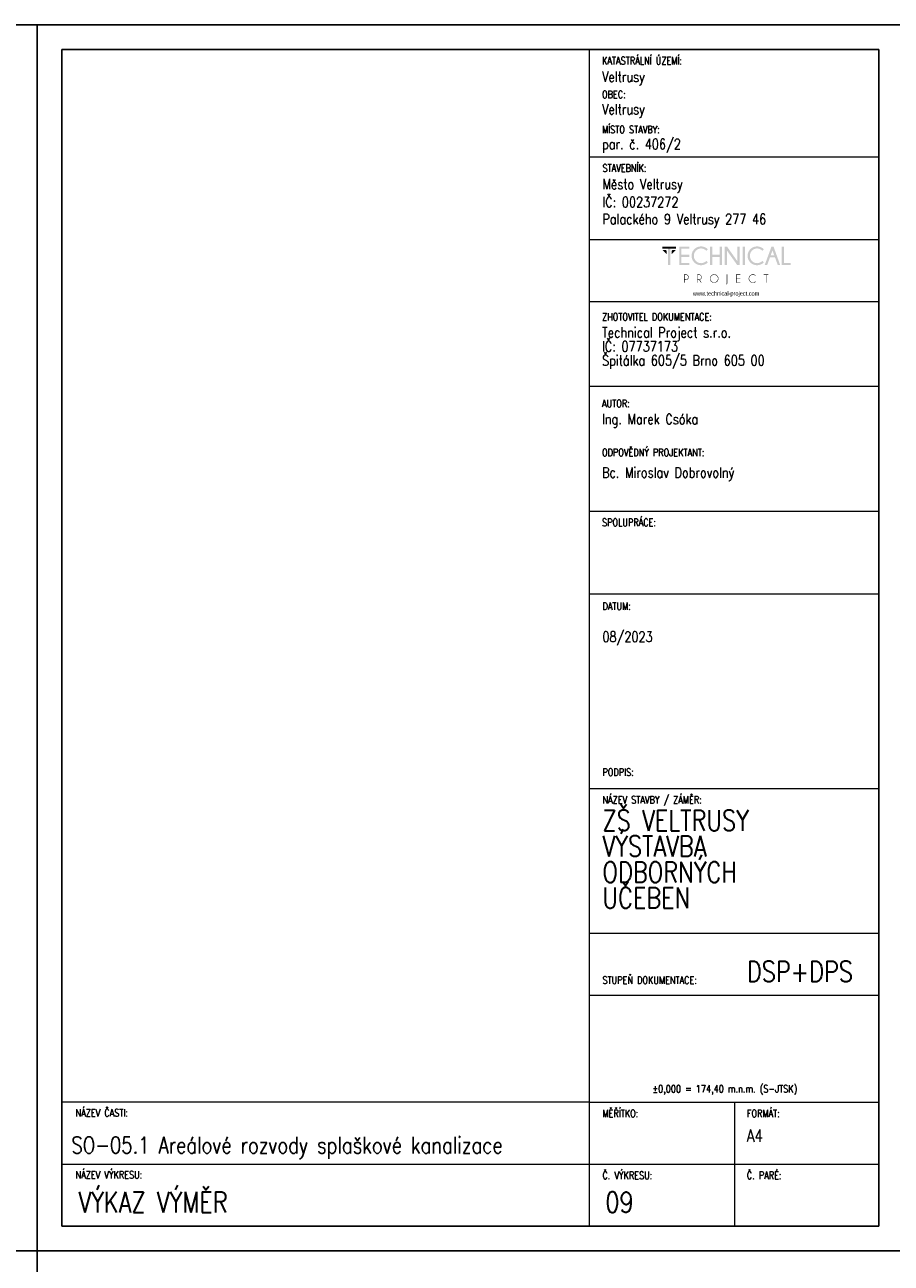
# Model space of a CAD drawing. Header units: millimetres. Extents: x -744 to 2301, y 2052 to 2943.
# Tile 30 of 31: x 1878 to 2088, y 2643 to 2943. Entities that reach past the tile are written whole.
import ezdxf

# ---------------------------------------------------------------- set-up
doc = ezdxf.new("R2010")
doc.units = ezdxf.units.MM
doc.header["$MEASUREMENT"] = 0
doc.layers.add('NETISK', color=7, linetype='Continuous', plot=False)
doc.layers.add('TP_01_Rozpiska', color=7, linetype='Continuous', lineweight=5)
doc.layers.add('Znojmoprojekt - Popisy.Znojmoprojekt', color=7, linetype='Continuous')
doc.styles.add('GENERATED_STYLE_4', font='arial.ttf')
doc.styles.add('ROMANS', font='romans.shx', dxfattribs={"width": 0.8})

# ---------------------------------------------------------------- blocks, each defined once
blk = doc.blocks.new('*U24')
for p, q in [((-210, 291), (-210, 297)), ((-204, 297), (-210, 297)), ((0, 297), (-210, 297)), ((-210, 297), (-210, 0)), ((0, 0), (0, 297)), ((-6, 297), (0, 297)), ((-6, 291), (-204, 291)), ((-204, 291), (-204, 6)), ((-6, 6), (-6, 291)), ((-210, 6), (-210, 0)), ((-204, 6), (-6, 6)), ((-210, 0), (0, 0))]:
    blk.add_line(p, q)
blk = doc.blocks.new('A$C01D51CA2')
at = {"layer": 'TP_01_Rozpiska'}
for points in [[(-45.09, 17.59), (-45.09, 16.91), (-40.45, 16.91), (-40.45, 17.59)], [(-43.15, 17.03), (-43.15, 11.39), (-42.38, 11.39), (-42.38, 17.03)], [(-36.03, 17.59), (-36.03, 16.91), (-38.63, 16.91), (-38.63, 14.83), (-36.03, 14.83), (-36.03, 14.15), (-38.63, 14.15), (-38.63, 12.08), (-36.03, 12.08), (-36.03, 11.39), (-39.4, 11.39), (-39.4, 17.59)], [(-28.26, 14.15), (-28.26, 11.39), (-29.05, 11.39), (-29.05, 17.59), (-28.26, 17.59), (-28.26, 14.83), (-25.73, 14.83), (-25.73, 17.59), (-24.94, 17.59), (-24.94, 11.39), (-25.73, 11.39), (-25.73, 14.15)], [(-23.29, 17.59), (-19.78, 12.64), (-19.78, 17.59), (-19, 17.59), (-19, 11.39), (-19.86, 11.39), (-23.29, 16.22), (-23.29, 11.39), (-24.07, 11.39), (-24.07, 17.59)], [(-18, 17.59), (-18, 11.39), (-17.23, 11.39), (-17.23, 17.59)], [(-4.92, 11.41), (-4.92, 17.59), (-4.14, 17.59), (-4.14, 12.08), (-1.91, 12.08), (-1.91, 11.41)], [(-45.09, 16.5), (-43.58, 14.97), (-43.58, 16.09), (-43.97, 16.5)], [(-40.45, 16.5), (-41.97, 14.97), (-41.97, 16.09), (-41.57, 16.5)], [(-18.85, 8.23), (-18.85, 8.07), (-20.1, 8.07), (-20.1, 6.92), (-18.85, 6.92), (-18.85, 6.76), (-20.1, 6.76), (-20.1, 5.6), (-18.85, 5.6), (-18.85, 5.44), (-20.25, 5.44), (-20.25, 8.23)], [(-10.06, 8.07), (-10.06, 5.44), (-10.22, 5.44), (-10.22, 8.07), (-10.93, 8.07), (-10.93, 8.23), (-9.35, 8.23), (-9.35, 8.07)]]:
    blk.add_hatch(color=256, dxfattribs=at).paths.add_polyline_path(points)
h = blk.add_hatch(color=256, dxfattribs=at)
edge = h.paths.add_edge_path()
edge.add_line((-30.26, 12.76), (-29.72, 12.28))
edge.add_spline(control_points=[(-29.72, 12.28), (-30.41, 11.65), (-31.18, 11.32), (-32.02, 11.32), (-32.02, 11.32), (-32.93, 11.32), (-33.68, 11.64), (-34.31, 12.26), (-34.31, 12.26), (-34.93, 12.89), (-35.23, 13.63), (-35.23, 14.5), (-35.23, 14.5), (-35.23, 15.35), (-34.93, 16.09), (-34.31, 16.72), (-34.31, 16.72), (-33.68, 17.36), (-32.93, 17.67), (-32.02, 17.67), (-32.02, 17.67), (-31.18, 17.67), (-30.41, 17.34), (-29.72, 16.7)], knot_values=[0, 0, 0, 0, 0.041667, 0.041667, 0.041667, 0.041767, 0.083333, 0.083333, 0.083333, 0.083433, 0.125, 0.125, 0.125, 0.1251, 0.166667, 0.166667, 0.166667, 0.166767, 0.208333, 0.208333, 0.208333, 0.208433, 1, 1, 1, 1], degree=3, periodic=0)
edge.add_line((-29.72, 16.7), (-30.26, 16.22))
edge.add_spline(control_points=[(-30.26, 16.22), (-30.82, 16.73), (-31.41, 16.98), (-32.02, 16.98), (-32.02, 16.98), (-32.68, 16.98), (-33.25, 16.73), (-33.73, 16.26), (-33.73, 16.26), (-34.21, 15.78), (-34.45, 15.19), (-34.45, 14.5), (-34.45, 14.5), (-34.45, 13.79), (-34.21, 13.22), (-33.73, 12.72), (-33.73, 12.72), (-33.25, 12.25), (-32.68, 12.02), (-32.02, 12.02), (-32.02, 12.02), (-31.41, 12.02), (-30.82, 12.26), (-30.26, 12.76)], knot_values=[0, 0, 0, 0, 0.041667, 0.041667, 0.041667, 0.041767, 0.083333, 0.083333, 0.083333, 0.083433, 0.125, 0.125, 0.125, 0.1251, 0.166667, 0.166667, 0.166667, 0.166767, 0.208333, 0.208333, 0.208333, 0.208433, 1, 1, 1, 1], degree=3, periodic=0)
h = blk.add_hatch(color=256, dxfattribs=at)
edge = h.paths.add_edge_path()
edge.add_line((-11.41, 12.76), (-10.87, 12.28))
edge.add_spline(control_points=[(-10.87, 12.28), (-11.56, 11.65), (-12.33, 11.32), (-13.17, 11.32), (-13.17, 11.32), (-14.07, 11.32), (-14.83, 11.64), (-15.45, 12.26), (-15.45, 12.26), (-16.08, 12.89), (-16.37, 13.63), (-16.37, 14.5), (-16.37, 14.5), (-16.37, 15.35), (-16.08, 16.09), (-15.45, 16.72), (-15.45, 16.72), (-14.83, 17.36), (-14.07, 17.67), (-13.17, 17.67), (-13.17, 17.67), (-12.33, 17.67), (-11.56, 17.34), (-10.87, 16.7)], knot_values=[0, 0, 0, 0, 0.041667, 0.041667, 0.041667, 0.041767, 0.083333, 0.083333, 0.083333, 0.083433, 0.125, 0.125, 0.125, 0.1251, 0.166667, 0.166667, 0.166667, 0.166767, 0.208333, 0.208333, 0.208333, 0.208433, 1, 1, 1, 1], degree=3, periodic=0)
edge.add_line((-10.87, 16.7), (-11.41, 16.22))
edge.add_spline(control_points=[(-11.41, 16.22), (-11.97, 16.73), (-12.56, 16.98), (-13.17, 16.98), (-13.17, 16.98), (-13.82, 16.98), (-14.4, 16.73), (-14.88, 16.26), (-14.88, 16.26), (-15.35, 15.78), (-15.6, 15.19), (-15.6, 14.5), (-15.6, 14.5), (-15.6, 13.79), (-15.35, 13.22), (-14.88, 12.72), (-14.88, 12.72), (-14.4, 12.25), (-13.82, 12.02), (-13.17, 12.02), (-13.17, 12.02), (-12.56, 12.02), (-11.97, 12.26), (-11.41, 12.76)], knot_values=[0, 0, 0, 0, 0.041667, 0.041667, 0.041667, 0.041767, 0.083333, 0.083333, 0.083333, 0.083433, 0.125, 0.125, 0.125, 0.1251, 0.166667, 0.166667, 0.166667, 0.166767, 0.208333, 0.208333, 0.208333, 0.208433, 1, 1, 1, 1], degree=3, periodic=0)
h = blk.add_hatch(color=256, dxfattribs=at)
h.paths.add_polyline_path([(-7.4, 14.65), (-7.99, 16.29), (-8.6, 14.65)])
h.paths.add_polyline_path([(-7.64, 17.59), (-5.41, 11.41), (-6.21, 11.41), (-7.15, 13.97), (-8.83, 13.97), (-9.78, 11.41), (-10.6, 11.41), (-8.33, 17.59)])
h = blk.add_hatch(color=256, dxfattribs=at)
edge = h.paths.add_edge_path()
edge.add_line((-37.56, 8.07), (-37.56, 6.57))
edge.add_line((-37.56, 6.57), (-37.08, 6.57))
edge.add_spline(control_points=[(-37.08, 6.57), (-36.89, 6.57), (-36.71, 6.64), (-36.56, 6.79), (-36.56, 6.79), (-36.41, 6.94), (-36.34, 7.12), (-36.34, 7.33), (-36.34, 7.33), (-36.34, 7.53), (-36.41, 7.71), (-36.56, 7.86), (-36.56, 7.86), (-36.71, 8), (-36.89, 8.07), (-37.08, 8.07)], knot_values=[0, 0, 0, 0, 0.0625, 0.0625, 0.0625, 0.0626, 0.125, 0.125, 0.125, 0.1251, 0.1875, 0.1875, 0.1875, 0.1876, 1, 1, 1, 1], degree=3, periodic=0)
edge.add_line((-37.08, 8.07), (-37.56, 8.07))
edge = h.paths.add_edge_path()
edge.add_line((-37.56, 6.41), (-37.56, 5.44))
edge.add_line((-37.56, 5.44), (-37.73, 5.44))
edge.add_line((-37.73, 5.44), (-37.73, 8.23))
edge.add_line((-37.73, 8.23), (-36.99, 8.23))
edge.add_spline(control_points=[(-36.99, 8.23), (-36.77, 8.2), (-36.59, 8.12), (-36.44, 7.97), (-36.44, 7.97), (-36.28, 7.79), (-36.18, 7.58), (-36.18, 7.33), (-36.18, 7.33), (-36.18, 7.07), (-36.28, 6.85), (-36.44, 6.67), (-36.44, 6.67), (-36.62, 6.51), (-36.84, 6.41), (-37.08, 6.41)], knot_values=[0, 0, 0, 0, 0.0625, 0.0625, 0.0625, 0.0626, 0.125, 0.125, 0.125, 0.1251, 0.1875, 0.1875, 0.1875, 0.1876, 1, 1, 1, 1], degree=3, periodic=0)
edge.add_line((-37.08, 6.41), (-37.56, 6.41))
h = blk.add_hatch(color=256, dxfattribs=at)
edge = h.paths.add_edge_path()
edge.add_line((-33.17, 8.07), (-33.17, 6.57))
edge.add_line((-33.17, 6.57), (-32.71, 6.57))
edge.add_spline(control_points=[(-32.71, 6.57), (-32.5, 6.57), (-32.32, 6.64), (-32.17, 6.79), (-32.17, 6.79), (-32.02, 6.94), (-31.96, 7.12), (-31.96, 7.33), (-31.96, 7.33), (-31.96, 7.53), (-32.02, 7.71), (-32.17, 7.86), (-32.17, 7.86), (-32.32, 8), (-32.5, 8.07), (-32.71, 8.07)], knot_values=[0, 0, 0, 0, 0.0625, 0.0625, 0.0625, 0.0626, 0.125, 0.125, 0.125, 0.1251, 0.1875, 0.1875, 0.1875, 0.1876, 1, 1, 1, 1], degree=3, periodic=0)
edge.add_line((-32.71, 8.07), (-33.17, 8.07))
edge = h.paths.add_edge_path()
edge.add_line((-32.66, 6.41), (-33.17, 6.41))
edge.add_line((-33.17, 6.41), (-33.17, 5.44))
edge.add_line((-33.17, 5.44), (-33.34, 5.44))
edge.add_line((-33.34, 5.44), (-33.34, 8.23))
edge.add_line((-33.34, 8.23), (-32.61, 8.23))
edge.add_spline(control_points=[(-32.61, 8.23), (-32.4, 8.2), (-32.22, 8.12), (-32.07, 7.97), (-32.07, 7.97), (-31.89, 7.79), (-31.79, 7.58), (-31.79, 7.33), (-31.79, 7.33), (-31.79, 7.07), (-31.89, 6.85), (-32.07, 6.69), (-32.07, 6.69), (-32.19, 6.56), (-32.33, 6.48), (-32.48, 6.44)], knot_values=[0, 0, 0, 0, 0.0625, 0.0625, 0.0625, 0.0626, 0.125, 0.125, 0.125, 0.1251, 0.1875, 0.1875, 0.1875, 0.1876, 1, 1, 1, 1], degree=3, periodic=0)
edge.add_line((-32.48, 6.44), (-31.84, 5.44))
edge.add_line((-31.84, 5.44), (-32.04, 5.44))
edge.add_line((-32.04, 5.44), (-32.66, 6.41))
h = blk.add_hatch(color=256, dxfattribs=at)
edge = h.paths.add_edge_path()
edge.add_spline(control_points=[(-27.62, 8.12), (-27.98, 8.12), (-28.27, 7.99), (-28.52, 7.74), (-28.52, 7.74), (-28.77, 7.49), (-28.9, 7.2), (-28.9, 6.84), (-28.9, 6.84), (-28.9, 6.49), (-28.77, 6.2), (-28.52, 5.95), (-28.52, 5.95), (-28.27, 5.7), (-27.98, 5.57), (-27.62, 5.57), (-27.62, 5.57), (-27.27, 5.57), (-26.98, 5.7), (-26.73, 5.95), (-26.73, 5.95), (-26.47, 6.2), (-26.35, 6.49), (-26.35, 6.84), (-26.35, 6.84), (-26.35, 7.2), (-26.47, 7.49), (-26.73, 7.74), (-26.73, 7.74), (-26.98, 7.99), (-27.27, 8.12), (-27.62, 8.12)], knot_values=[0, 0, 0, 0, 0.03125, 0.03125, 0.03125, 0.03135, 0.0625, 0.0625, 0.0625, 0.0626, 0.09375, 0.09375, 0.09375, 0.09385, 0.125, 0.125, 0.125, 0.1251, 0.15625, 0.15625, 0.15625, 0.15635, 0.1875, 0.1875, 0.1875, 0.1876, 0.21875, 0.21875, 0.21875, 0.21885, 1, 1, 1, 1], degree=3, periodic=0)
edge = h.paths.add_edge_path()
edge.add_spline(control_points=[(-26.61, 7.86), (-26.33, 7.58), (-26.19, 7.23), (-26.19, 6.84), (-26.19, 6.84), (-26.19, 6.44), (-26.33, 6.11), (-26.61, 5.83), (-26.61, 5.83), (-26.89, 5.56), (-27.22, 5.41), (-27.62, 5.41), (-27.62, 5.41), (-28.01, 5.41), (-28.36, 5.56), (-28.64, 5.83), (-28.64, 5.83), (-28.91, 6.11), (-29.05, 6.44), (-29.05, 6.84), (-29.05, 6.84), (-29.05, 7.23), (-28.91, 7.58), (-28.64, 7.86), (-28.64, 7.86), (-28.36, 8.14), (-28.01, 8.28), (-27.62, 8.28), (-27.62, 8.28), (-27.22, 8.28), (-26.89, 8.14), (-26.61, 7.86)], knot_values=[0, 0, 0, 0, 0.03125, 0.03125, 0.03125, 0.03135, 0.0625, 0.0625, 0.0625, 0.0626, 0.09375, 0.09375, 0.09375, 0.09385, 0.125, 0.125, 0.125, 0.1251, 0.15625, 0.15625, 0.15625, 0.15635, 0.1875, 0.1875, 0.1875, 0.1876, 0.21875, 0.21875, 0.21875, 0.21885, 1, 1, 1, 1], degree=3, periodic=0)
h = blk.add_hatch(color=256, dxfattribs=at)
edge = h.paths.add_edge_path()
edge.add_spline(control_points=[(-23.19, 5.39), (-23.19, 5.24), (-23.24, 5.13), (-23.34, 5.05), (-23.34, 5.05), (-23.44, 4.95), (-23.56, 4.9), (-23.69, 4.9)], knot_values=[0, 0, 0, 0, 0.125, 0.125, 0.125, 0.1251, 1, 1, 1, 1], degree=3, periodic=0)
edge.add_line((-23.69, 4.9), (-23.69, 5.05))
edge.add_spline(control_points=[(-23.69, 5.05), (-23.59, 5.05), (-23.52, 5.08), (-23.44, 5.14), (-23.44, 5.14), (-23.39, 5.21), (-23.36, 5.29), (-23.36, 5.41)], knot_values=[0, 0, 0, 0, 0.125, 0.125, 0.125, 0.1251, 1, 1, 1, 1], degree=3, periodic=0)
edge.add_line((-23.36, 5.41), (-23.36, 8.23))
edge.add_line((-23.36, 8.23), (-23.19, 8.23))
edge.add_line((-23.19, 8.23), (-23.19, 5.39))
h = blk.add_hatch(color=256, dxfattribs=at)
edge = h.paths.add_edge_path()
edge.add_line((-13.73, 5.88), (-13.61, 5.79))
edge.add_spline(control_points=[(-13.61, 5.79), (-13.87, 5.54), (-14.2, 5.41), (-14.56, 5.41), (-14.56, 5.41), (-14.96, 5.41), (-15.3, 5.56), (-15.58, 5.83), (-15.58, 5.83), (-15.86, 6.11), (-15.99, 6.44), (-15.99, 6.84), (-15.99, 6.84), (-15.99, 7.23), (-15.86, 7.58), (-15.58, 7.86), (-15.58, 7.86), (-15.3, 8.14), (-14.96, 8.27), (-14.56, 8.27), (-14.56, 8.27), (-14.2, 8.27), (-13.87, 8.15), (-13.61, 7.89)], knot_values=[0, 0, 0, 0, 0.041667, 0.041667, 0.041667, 0.041767, 0.083333, 0.083333, 0.083333, 0.083433, 0.125, 0.125, 0.125, 0.1251, 0.166667, 0.166667, 0.166667, 0.166767, 0.208333, 0.208333, 0.208333, 0.208433, 1, 1, 1, 1], degree=3, periodic=0)
edge.add_line((-13.61, 7.89), (-13.73, 7.79))
edge.add_spline(control_points=[(-13.73, 7.79), (-13.97, 8), (-14.25, 8.1), (-14.56, 8.1), (-14.56, 8.1), (-14.93, 8.1), (-15.22, 7.99), (-15.47, 7.74), (-15.47, 7.74), (-15.72, 7.49), (-15.85, 7.2), (-15.85, 6.84), (-15.85, 6.84), (-15.85, 6.49), (-15.72, 6.2), (-15.47, 5.95), (-15.47, 5.95), (-15.22, 5.7), (-14.93, 5.57), (-14.56, 5.57), (-14.56, 5.57), (-14.25, 5.57), (-13.97, 5.67), (-13.73, 5.88)], knot_values=[0, 0, 0, 0, 0.041667, 0.041667, 0.041667, 0.041767, 0.083333, 0.083333, 0.083333, 0.083433, 0.125, 0.125, 0.125, 0.1251, 0.166667, 0.166667, 0.166667, 0.166767, 0.208333, 0.208333, 0.208333, 0.208433, 1, 1, 1, 1], degree=3, periodic=0)
at = {"layer": 'Znojmoprojekt - Popisy.Znojmoprojekt', "color": 7, "linetype": 'Continuous', "lineweight": 13, "insert": (-23.61, 1.59), "char_height": 1.5, "width": 19.5072, "attachment_point": 5, "style": 'GENERATED_STYLE_4'}
blk.add_mtext('\\A1;{\\fBahnschrift Light|b0|i0|c238|p34;\\W0.75;www.technical-project.com}', dxfattribs=at)

msp = doc.modelspace()

# ---------------------------------------------------------------- linework, layer by layer
at = {"layer": 'TP_01_Rozpiska'}
for p, q in [((2014.88, 2651.81), (2014.88, 2936.81)), ((2014.88, 2910.81), (2084.98, 2910.81)), ((2014.88, 2890.81), (2084.88, 2890.81)), ((2014.88, 2875.74), (2084.88, 2875.74)), ((2014.88, 2855.29), (2084.88, 2855.29)), ((2014.88, 2824.98), (2084.88, 2824.98)), ((2014.88, 2804.98), (2084.88, 2804.98)), ((2014.88, 2757.78), (2084.98, 2757.78)), ((2014.88, 2722.78), (2084.98, 2722.78)), ((2014.88, 2681.81), (1886.98, 2681.81)), ((1886.98, 2651.81), (1886.98, 2681.81)), ((2014.88, 2681.81), (2084.98, 2681.81)), ((2049.98, 2681.81), (2049.98, 2651.81)), ((1886.98, 2666.81), (2084.98, 2666.81))]:
    msp.add_line(p, q, dxfattribs=at)
at = {"layer": 'TP_01_Rozpiska', "color": 7, "linetype": 'Continuous', "lineweight": 13}
msp.add_line((2014.88, 2707.78), (2084.98, 2707.78), dxfattribs=at)

# ---------------------------------------------------------------- block references
at = {"xscale": 0.7200000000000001, "yscale": 0.7200000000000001, "zscale": 0.7200000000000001}
msp.add_blockref('A$C01D51CA2', (2064.95, 2876.4), dxfattribs=at)
at = {"layer": 'NETISK'}
for p in [(1880.98, 2645.81), (2090.98, 2645.81), (1880.98, 2348.81), (2090.98, 2348.81)]:
    msp.add_blockref('*U24', p, dxfattribs=at)

# ---------------------------------------------------------------- texts
at = {"color": 7, "linetype": 'Continuous', "lineweight": 0, "char_height": 1.8, "attachment_point": 1, "style": 'ROMANS'}
for s, insert in [('\\A1;KATASTRÁLNÍ ÚZEMÍ:', (2017.88, 2935)), ('\\A1;OBEC:', (2017.88, 2926.84)), ('\\A1;MÍSTO STAVBY:', (2017.88, 2918.33)), ('\\A1;STAVEBNÍK:', (2017.98, 2909)), ('\\A1;ZHOTOVITEL DOKUMENTACE:', (2017.88, 2872.94)), ('\\A1;AUTOR:', (2017.88, 2851.96)), ('\\A1;ODPOVĚDNÝ PROJEKTANT:', (2017.88, 2840.1)), ('\\A1;SPOLUPRÁCE:', (2017.88, 2823.17)), ('\\A1;DATUM:', (2017.98, 2802.88)), ('\\A1;PODPIS:', (2017.98, 2762.66)), ('\\A1;NÁZEV STAVBY / ZÁMĚR:', (2017.98, 2755.97)), ('\\A1;STUPEŇ DOKUMENTACE:', (2017.98, 2712.3)), ('\\A1;±0,000 = 174,40 m.n.m. (S-JTSK)', (2030.12, 2685.98)), ('\\A1;NÁZEV ČASTI:', (1890.29, 2680.14)), ('\\A1;{\\Fromand|c238;MĚŘÍTKO:}', (2017.98, 2680)), ('\\A1;FORMÁT:', (2052.98, 2680)), ('\\A1;NÁZEV VÝKRESU:', (1890.29, 2665.14)), ('\\A1;{\\Fromand|c238;Č. VÝKRESU:}', (2017.98, 2665)), ('\\A1;{\\Fromand|c238;Č. PARÉ:}', (2052.98, 2665))]:
    msp.add_mtext(s, dxfattribs=dict(at, insert=insert))
at = {"color": 7, "linetype": 'Continuous', "lineweight": 25, "style": 'ROMANS'}
for s, insert, char_height, attachment_point in [('\\A1;Veltrusy', (2017.88, 2928.12), 2.5, 7), ('\\A1;Veltrusy', (2017.88, 2920.26), 2.5, 7), ('\\A1;par. č. 406/2', (2017.88, 2911.81), 2.5, 7), ('\\A1;Město Veltrusy', (2017.98, 2902.12), 2.5, 7), ('\\A1;IČ: 00237272', (2017.98, 2898.6), 2.5, 7), ('\\A1;Palackého 9 Veltrusy 277 46', (2017.98, 2893.65), 2.5, 7), ('\\A1;Ing. Marek Csóka', (2017.88, 2848.54), 2.5, 1), ('\\A1;08/2023', (2017.98, 2795.8), 2.5, 1), ('\\A1;DSP+DPS', (2052.98, 2715.96), 5, 1), ('\\A1;SO-05.1 Areálové rozvody splaškové kanalizace', (1889.3, 2673.42), 4, 1), ('\\A1;A4', (2052.98, 2675.19), 3, 1), ('\\A1;VÝKAZ VÝMĚR', (1890.96, 2660.08), 5, 1), ('\\A1;09', (2018.68, 2660.08), 5, 1)]:
    msp.add_mtext(s, dxfattribs=dict(at, insert=insert, char_height=char_height, attachment_point=attachment_point))
at = {"color": 7, "linetype": 'Continuous', "lineweight": 25, "char_height": 2.5, "attachment_point": 1, "style": 'ROMANS'}
for s, insert, line_spacing_factor in [('\\A1;Technical Project s.r.o.\\PIČ: 07737173\\PŠpitálka 605/5 Brno 605 00', (2017.88, 2869.52), 0.811616), ('\\A1;Bc. Miroslav Dobrovolný', (2017.88, 2835.59), 0.783211)]:
    msp.add_mtext(s, dxfattribs=dict(at, insert=insert, line_spacing_factor=line_spacing_factor))
at = {"color": 7, "linetype": 'Continuous', "lineweight": 25, "insert": (2017.98, 2752.57), "char_height": 5, "width": 48.0061, "attachment_point": 1, "line_spacing_factor": 0.75, "style": 'ROMANS'}
msp.add_mtext('\\A1;ZŠ VELTRUSY  VÝSTAVBA \\PODBORNÝCH \\PUČEBEN', dxfattribs=at)

doc.saveas('drawing.dxf')
